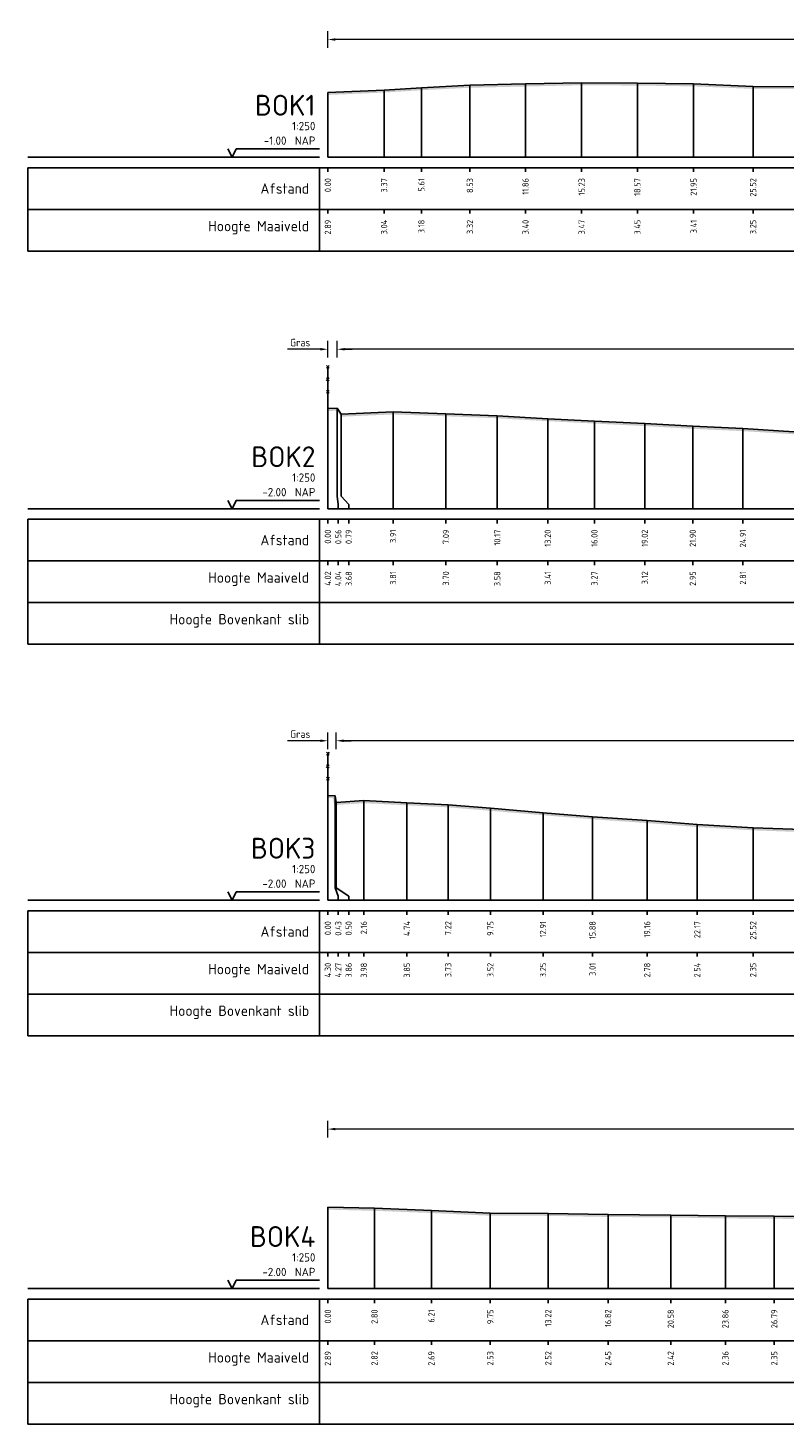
# Model space of a CAD drawing. Header units: metres. Extents: x 142544 to 148970, y 416231 to 417745.
# Tile 7 of 12: x 148695 to 148740, y 417662 to 417745. Entities that reach past the tile are written whole.
import ezdxf
from ezdxf.enums import TextEntityAlignment as Align

# ---------------------------------------------------------------- set-up
doc = ezdxf.new("R2010")
doc.units = ezdxf.units.M
doc.header["$PDMODE"] = 35
doc.header["$PDSIZE"] = 0.075
for name, color, linetype, lineweight in [('B-ME-IE-TERREINAFSCHEIDING_KUNSTMATIG_RASTERHEKWERK-SD', 20, 'Continuous', 25), ('X-ME-AL-PROFIEL_HUIDIG MAAIVELD-GD', 8, 'Continuous', 0), ('X-XX-AL-DETAIL1-M', 7, 'Continuous', 18)]:
    doc.layers.add(name, color=color, linetype=linetype, lineweight=lineweight)
doc.layers.add('X-ME-AL-PROFIEL_MAAIVELD-GD', color=8, linetype='Continuous')
doc.layers.add('X-ME-AL-PROFIELRASTER-S', color=7, linetype='Continuous')
doc.styles.add('NLCS-ISO-ANNOTATIEF-T18', font='NLCS-ISO.ttf', dxfattribs={"height": 1.8})
doc.styles.add('NLCS-ISO-ANNOTATIVE-T18', font='NLCS-ISO.ttf', dxfattribs={"height": 1.8})
doc.dimstyles.new('NLCS-ANNOTATIEF-T18-PIJL_L2_H0', dxfattribs={"dimtxt": 2.5, "dimasz": 1.8, "dimexe": 2, "dimexo": 2, "dimgap": 0.7, "dimtad": 1, "dimzin": 0, "dimdsep": 46, "dimtxsty": 'NLCS-ISO-ANNOTATIEF-T18', "dimcen": 0, "dimdle": 2, "dimclrd": 256, "dimclre": 256, "dimclrt": 10, "dimaunit": 2, "dimadec": 0, "dimazin": 0, "dimtfac": 1, "dimtdec": 3, "dimtofl": 0, "dimtmove": 0, "dimatfit": 3, "dimfxl": 2, "dimfxlon": 1, "dimtfillclr": 256, "dimtolj": 1, "dimtzin": 0, "dimlwd": -1, "dimlwe": -1, "dimarcsym": 0})

# ---------------------------------------------------------------- blocks, each defined once
blk = doc.blocks.new('SAL-PROFIELRASTER-D')
at = {"color": 0, "linetype": 'ByBlock', "lineweight": -2, "flags": 128}
for points in [[(-2, 0), (-72, 0)], [(-24, 2), (-23, 0), (-22, 2), (-2, 2)], [(-72, -12.5), (-72, -2.5)], [(0, -2.5), (-72, -2.5)], [(-2, -12.5), (-2, -2.5)], [(0, -12.5), (-72, -12.5)]]:
    blk.add_lwpolyline(points, dxfattribs=at)
at = {"color": 0, "linetype": 'ByBlock', "lineweight": -2, "style": 'NLCS-ISO-ANNOTATIVE-T18'}
blk.add_text('NAP', height=2, dxfattribs=at).set_placement((-3, 3), align=Align.RIGHT)
blk.add_text('Afstand', height=2.5, dxfattribs=at).set_placement((-4.5, -7.5), align=Align.MIDDLE_RIGHT)
for tag, height, p in [('PROFIELNR', 5, (-3, 10)), ('SCHAAL', 2, (-3, 6.5)), ('NAP', 2, (-9.94, 3))]:
    blk.add_attdef(tag, text='', height=height, dxfattribs=at).set_placement(p, align=Align.RIGHT)
blk = doc.blocks.new('SAL-PROFIELRASTER_BALK_EIND1-D')
at = {"color": 0, "linetype": 'ByBlock', "lineweight": -2, "flags": 128}
for points in [[(0, 0), (1, 0)], [(0, -2.5), (1, -2.5)], [(0, -12.5), (1, -12.5)]]:
    blk.add_lwpolyline(points, dxfattribs=at)
blk = doc.blocks.new('SAL-PROFIELRASTER_BALK-D')
at = {"color": 0, "linetype": 'ByBlock', "lineweight": -2}
for p, q in [((-72, -12.5), (-72, -2.5)), ((-2, -2.5), (-2, -12.5)), ((0, -12.5), (-72, -12.5))]:
    blk.add_line(p, q, dxfattribs=at)
at = {"color": 0, "linetype": 'ByBlock', "lineweight": -2, "style": 'NLCS-ISO-ANNOTATIVE-T18'}
for tag, height, p in [('TITEL1', 2.5, (-4.5, -6.5)), ('TITEL2', 1.5, (-4.5, -9.5))]:
    blk.add_attdef(tag, text='', height=height, dxfattribs=at).set_placement(p, align=Align.MIDDLE_RIGHT)
blk = doc.blocks.new('SAL-PROFIELRASTER_BALK_EIND2-D')
at = {"color": 0, "linetype": 'ByBlock', "lineweight": -2}
blk.add_line((1, -12.5), (0, -12.5), dxfattribs=at)
blk = doc.blocks.new('SAL-PROFIELRASTER_BALK_DATA-D')
at = {"color": 0, "linetype": 'ByBlock', "lineweight": -2}
blk.add_lwpolyline([(0, -3.5), (0, -2.5)], dxfattribs=at)
at = {"color": 0, "linetype": 'ByBlock', "lineweight": -2, "style": 'NLCS-ISO-ANNOTATIVE-T18'}
blk.add_attdef('GETAL', text='', height=1.5, rotation=90, dxfattribs=at).set_placement((0.75, -5), align=Align.RIGHT)
blk = doc.blocks.new('SAL-PROFIELRASTER_AANHAAL-D')
at = {"color": 9, "linetype": 'ByBlock', "lineweight": -2, "flags": 128}
blk.add_lwpolyline([(0, 1), (0, 0)], dxfattribs=at)
blk = doc.blocks.new('SAL-PROFIELRASTER_AANHAAL_STAGGER-D')
at = {"color": 9, "linetype": 'ByBlock', "lineweight": -2, "flags": 128}
for points in [[(0, 0), (0, -0.25)], [(0, -0.25), (1, -0.75)], [(1, -0.75), (1, -1)]]:
    blk.add_lwpolyline(points, dxfattribs=at)
blk = doc.blocks.new('*D14')
at = {"layer": 'Defpoints', "color": 0, "transparency": 16777216}
for p in [(148712.789, 417744.614), (148712.789, 417737.547), (148872.268, 417737.547)]:
    blk.add_point(p, dxfattribs=at)
at = {"layer": 'X-XX-AL-DETAIL1-M', "transparency": 16777216}
for p, q in [((148712.789, 417744.114), (148712.789, 417745.114)), ((148872.268, 417744.114), (148872.268, 417745.114)), ((148871.818, 417744.614), (148713.239, 417744.614))]:
    blk.add_line(p, q, dxfattribs=at)
for points in [[(148713.239, 417744.689), (148713.239, 417744.539), (148712.789, 417744.614)], [(148871.818, 417744.689), (148871.818, 417744.539), (148872.268, 417744.614)]]:
    blk.add_solid(points, dxfattribs=at)
at = {"layer": 'X-XX-AL-DETAIL1-M', "color": 10, "transparency": 16777216, "insert": (148792.607, 417745.014), "char_height": 0.45, "attachment_point": 5, "style": 'NLCS-ISO-ANNOTATIEF-T18'}
blk.add_mtext('\\A1;Gras', dxfattribs=at)
blk = doc.blocks.new('*D15')
at = {"layer": 'Defpoints', "color": 0, "transparency": 16777216}
for p in [(148712.789, 417726.032), (148713.346, 417722.496), (148712.789, 417716.459)]:
    blk.add_point(p, dxfattribs=at)
at = {"layer": 'X-XX-AL-DETAIL1-M', "transparency": 16777216}
for p, q in [((148712.789, 417725.532), (148712.789, 417726.532)), ((148713.346, 417725.532), (148713.346, 417726.532)), ((148712.339, 417726.032), (148710.369, 417726.032)), ((148713.796, 417726.032), (148714.246, 417726.032))]:
    blk.add_line(p, q, dxfattribs=at)
for points in [[(148712.339, 417726.107), (148712.339, 417725.957), (148712.789, 417726.032)], [(148713.796, 417726.107), (148713.796, 417725.957), (148713.346, 417726.032)]]:
    blk.add_solid(points, dxfattribs=at)
at = {"layer": 'X-XX-AL-DETAIL1-M', "color": 10, "transparency": 16777216, "insert": (148711.129, 417726.432), "char_height": 0.45, "attachment_point": 5, "style": 'NLCS-ISO-ANNOTATIEF-T18'}
blk.add_mtext('\\A1;Gras', dxfattribs=at)
blk = doc.blocks.new('SIE-RASTERHEKWERK-SOD')
at = {"flags": 128}
for points in [[(-0.035, 1.035), (0.035, 0.965)], [(-0.035, 0.965), (0, 1), (0.035, 1.035)], [(-0.035, 0.735), (0.035, 0.665)], [(-0.035, 0.665), (0, 0.7), (0.035, 0.735)], [(0, 0), (0, 1)], [(-0.035, 0.435), (0.035, 0.365)], [(-0.035, 0.365), (0, 0.4), (0.035, 0.435)]]:
    blk.add_lwpolyline(points, dxfattribs=at)
blk = doc.blocks.new('*D16')
at = {"layer": 'Defpoints', "color": 0, "transparency": 16777216}
for p in [(148713.346, 417726.032), (148713.346, 417722.496), (148889.155, 417716.459)]:
    blk.add_point(p, dxfattribs=at)
at = {"layer": 'X-XX-AL-DETAIL1-M', "transparency": 16777216}
for p, q in [((148713.346, 417725.532), (148713.346, 417726.532)), ((148889.155, 417725.532), (148889.155, 417726.532)), ((148888.705, 417726.032), (148713.796, 417726.032))]:
    blk.add_line(p, q, dxfattribs=at)
for points in [[(148713.796, 417726.107), (148713.796, 417725.957), (148713.346, 417726.032)], [(148888.705, 417726.107), (148888.705, 417725.957), (148889.155, 417726.032)]]:
    blk.add_solid(points, dxfattribs=at)
at = {"layer": 'X-XX-AL-DETAIL1-M', "color": 10, "transparency": 16777216, "insert": (148801.25, 417726.432), "char_height": 0.45, "attachment_point": 5, "style": 'NLCS-ISO-ANNOTATIEF-T18'}
blk.add_mtext('\\A1;Akker', dxfattribs=at)
blk = doc.blocks.new('*D21')
at = {"layer": 'Defpoints', "color": 0, "transparency": 16777216}
for p in [(148712.789, 417702.543), (148713.289, 417698.832), (148712.789, 417692.971)]:
    blk.add_point(p, dxfattribs=at)
at = {"layer": 'X-XX-AL-DETAIL1-M', "transparency": 16777216}
for p, q in [((148712.789, 417702.043), (148712.789, 417703.043)), ((148713.289, 417702.043), (148713.289, 417703.043)), ((148712.339, 417702.543), (148710.369, 417702.543)), ((148713.739, 417702.543), (148714.189, 417702.543))]:
    blk.add_line(p, q, dxfattribs=at)
for points in [[(148712.339, 417702.618), (148712.339, 417702.468), (148712.789, 417702.543)], [(148713.739, 417702.618), (148713.739, 417702.468), (148713.289, 417702.543)]]:
    blk.add_solid(points, dxfattribs=at)
at = {"layer": 'X-XX-AL-DETAIL1-M', "color": 10, "transparency": 16777216, "insert": (148711.129, 417702.943), "char_height": 0.45, "attachment_point": 5, "style": 'NLCS-ISO-ANNOTATIEF-T18'}
blk.add_mtext('\\A1;Gras', dxfattribs=at)
blk = doc.blocks.new('*D20')
at = {"layer": 'Defpoints', "color": 0, "transparency": 16777216}
for p in [(148713.289, 417702.543), (148713.289, 417698.832), (148915.503, 417692.971)]:
    blk.add_point(p, dxfattribs=at)
at = {"layer": 'X-XX-AL-DETAIL1-M', "transparency": 16777216}
for p, q in [((148713.289, 417702.043), (148713.289, 417703.043)), ((148915.503, 417702.043), (148915.503, 417703.043)), ((148915.053, 417702.543), (148713.739, 417702.543))]:
    blk.add_line(p, q, dxfattribs=at)
for points in [[(148713.739, 417702.618), (148713.739, 417702.468), (148713.289, 417702.543)], [(148915.053, 417702.618), (148915.053, 417702.468), (148915.503, 417702.543)]]:
    blk.add_solid(points, dxfattribs=at)
at = {"layer": 'X-XX-AL-DETAIL1-M', "color": 10, "transparency": 16777216, "insert": (148814.396, 417702.943), "char_height": 0.45, "attachment_point": 5, "style": 'NLCS-ISO-ANNOTATIEF-T18'}
blk.add_mtext('\\A1;Akker', dxfattribs=at)
blk = doc.blocks.new('*D25')
at = {"layer": 'Defpoints', "color": 0, "transparency": 16777216}
for p in [(148712.789, 417679.245), (148912.901, 417673.336), (148712.789, 417669.673)]:
    blk.add_point(p, dxfattribs=at)
at = {"layer": 'X-XX-AL-DETAIL1-M', "transparency": 16777216}
for p, q in [((148712.789, 417678.745), (148712.789, 417679.745)), ((148912.901, 417678.745), (148912.901, 417679.745)), ((148912.451, 417679.245), (148713.239, 417679.245))]:
    blk.add_line(p, q, dxfattribs=at)
for points in [[(148713.239, 417679.32), (148713.239, 417679.17), (148712.789, 417679.245)], [(148912.451, 417679.32), (148912.451, 417679.17), (148912.901, 417679.245)]]:
    blk.add_solid(points, dxfattribs=at)
at = {"layer": 'X-XX-AL-DETAIL1-M', "color": 10, "transparency": 16777216, "insert": (148812.845, 417679.645), "char_height": 0.45, "attachment_point": 5, "style": 'NLCS-ISO-ANNOTATIEF-T18'}
blk.add_mtext('\\A1;Gras', dxfattribs=at)

msp = doc.modelspace()

# ---------------------------------------------------------------- hatches: boundary and pattern name
at = {"layer": 'X-ME-AL-PROFIEL_HUIDIG MAAIVELD-GD'}
h = msp.add_hatch(dxfattribs=at)
h.set_pattern_fill('AGR-MAAIVELD', color=256, scale=0.1, pattern_type=2)
h.set_pattern_definition([(45, (0, 0), (-0.5000001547, 0.5000001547), []), (45, (-0.0714, 0.0714), (0, 1.0000003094), [0.707107, -0.707107]), (45, (-0.14286, 0.14286), (0, 1.0000003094), [0.707107, -0.707107]), (45, (-0.2153, 0.2153), (0, 1.0000003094), [0.707107, -0.707107]), (45, (-0.2857, 0.2857), (0, 1.0000003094), [0.707107, -0.707107]), (45, (-0.35714, 0.35714), (0, 1.0000003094), [0.707107, -0.707107]), (45, (-0.4286, 0.4286), (0, 1.0000003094), [0.707107, -0.707107]), (315, (0, 0), (0.5000001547, 0.5000001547), []), (315, (0.0714, 0.0714), (1.0000003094, -3e-16), [0.707107, -0.707107]), (315, (0.14286, 0.14286), (1.0000003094, -3e-16), [0.707107, -0.707107]), (315, (0.2153, 0.2153), (1.0000003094, -3e-16), [0.707107, -0.707107]), (315, (0.2857, 0.2857), (1.0000003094, -3e-16), [0.707107, -0.707107]), (315, (0.35714, 0.35714), (1.0000003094, -3e-16), [0.707107, -0.707107]), (315, (0.4286, 0.4286), (1.0000003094, -3e-16), [0.707107, -0.707107])])
h.paths.add_polyline_path([(148712.789, 417741.438), (148716.163, 417741.582), (148718.4, 417741.722), (148721.315, 417741.87), (148724.648, 417741.946), (148728.018, 417742.018), (148731.362, 417742), (148734.738, 417741.955), (148738.306, 417741.801), (148741.641, 417741.782), (148745.269, 417741.803), (148749.047, 417741.923), (148752.632, 417741.977), (148755.799, 417741.882), (148759.123, 417741.769), (148763.108, 417741.684), (148766.42, 417741.491), (148768.235, 417740.924), (148772.207, 417740.816), (148775.289, 417740.785), (148779.383, 417740.811), (148780.296, 417741.125), (148783.298, 417741.093), (148783.984, 417740.838), (148787.281, 417740.746), (148788.23, 417740.977), (148791.502, 417740.897), (148794.639, 417740.813), (148797.597, 417740.828), (148798.453, 417740.862), (148800.182, 417740.761), (148803.789, 417740.769), (148806.988, 417740.775), (148811.106, 417740.787), (148814.48, 417740.688), (148818.316, 417740.645), (148822.227, 417740.601), (148826.27, 417740.633), (148830.043, 417740.64), (148833.385, 417740.685), (148836.633, 417740.73), (148839.866, 417740.833), (148843.086, 417740.926), (148846.794, 417741.004), (148850.281, 417741.155), (148853.223, 417741.269), (148856.29, 417741.319), (148859.226, 417741.284), (148861.4, 417741.056), (148863.854, 417740.535), (148866.713, 417740.295), (148869.405, 417740.183), (148872.268, 417740.069), (148872.268, 417739.919), (148869.405, 417740.033), (148866.713, 417740.145), (148863.854, 417740.385), (148861.4, 417740.906), (148859.226, 417741.134), (148856.29, 417741.169), (148853.223, 417741.119), (148850.281, 417741.005), (148846.794, 417740.854), (148843.086, 417740.776), (148839.866, 417740.683), (148836.633, 417740.58), (148833.385, 417740.535), (148830.043, 417740.49), (148826.27, 417740.483), (148822.227, 417740.451), (148818.316, 417740.495), (148814.48, 417740.538), (148811.106, 417740.637), (148806.988, 417740.625), (148803.789, 417740.619), (148800.182, 417740.611), (148798.453, 417740.712), (148797.597, 417740.678), (148794.639, 417740.663), (148791.502, 417740.747), (148788.23, 417740.827), (148787.281, 417740.596), (148783.984, 417740.688), (148783.298, 417740.943), (148780.296, 417740.975), (148779.383, 417740.661), (148775.289, 417740.635), (148772.207, 417740.666), (148768.235, 417740.774), (148766.42, 417741.341), (148763.108, 417741.534), (148759.123, 417741.619), (148755.799, 417741.732), (148752.632, 417741.827), (148749.047, 417741.773), (148745.269, 417741.653), (148741.641, 417741.632), (148738.306, 417741.651), (148734.738, 417741.805), (148731.362, 417741.85), (148728.018, 417741.868), (148724.648, 417741.796), (148721.315, 417741.72), (148718.4, 417741.572), (148716.163, 417741.432), (148712.789, 417741.288)])
h = msp.add_hatch(dxfattribs=at)
h.set_pattern_fill('AGR-MAAIVELD', color=256, scale=0.1, pattern_type=2)
h.set_pattern_definition([(45, (0, 10.4341), (-0.5000001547, 0.5000001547), []), (45, (-0.0714, 10.50555), (0, 1.0000003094), [0.707107, -0.707107]), (45, (-0.14286, 10.577), (0, 1.0000003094), [0.707107, -0.707107]), (45, (-0.2153, 10.6494), (0, 1.0000003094), [0.707107, -0.707107]), (45, (-0.2857, 10.7198), (0, 1.0000003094), [0.707107, -0.707107]), (45, (-0.35714, 10.79126), (0, 1.0000003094), [0.707107, -0.707107]), (45, (-0.4286, 10.8627), (0, 1.0000003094), [0.707107, -0.707107]), (315, (0, 10.4341), (0.5000001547, 0.5000001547), []), (315, (0.0714, 10.50555), (1.0000003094, -3e-16), [0.707107, -0.707107]), (315, (0.14286, 10.577), (1.0000003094, -3e-16), [0.707107, -0.707107]), (315, (0.2153, 10.6494), (1.0000003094, -3e-16), [0.707107, -0.707107]), (315, (0.2857, 10.7198), (1.0000003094, -3e-16), [0.707107, -0.707107]), (315, (0.35714, 10.79126), (1.0000003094, -3e-16), [0.707107, -0.707107]), (315, (0.4286, 10.8627), (1.0000003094, -3e-16), [0.707107, -0.707107])])
h.paths.add_polyline_path([(148962.619, 417716.806), (148961.13, 417717.603), (148959.873, 417718.075), (148958.39, 417718.176), (148956.49, 417718.232), (148954.27, 417718.517), (148952.691, 417718.736), (148949.691, 417718.766), (148947.155, 417718.999), (148944.614, 417719.276), (148943.889, 417719.435), (148942.535, 417719.585), (148940.765, 417719.796), (148938.849, 417720.148), (148936.643, 417720.453), (148934.063, 417720.788), (148931.776, 417721.178), (148929.306, 417721.759), (148927.61, 417722.439), (148925.474, 417722.442), (148923.239, 417722.232), (148920.426, 417721.824), (148917.715, 417721.476), (148914.643, 417721.162), (148911.667, 417720.98), (148908.606, 417720.854), (148905.237, 417720.76), (148902.092, 417720.686), (148898.369, 417720.634), (148894.77, 417720.568), (148891.611, 417720.585), (148889.493, 417720.651), (148889.155, 417720.638), (148887.052, 417720.595), (148884.198, 417720.572), (148881.73, 417720.592), (148878.364, 417720.639), (148874.861, 417720.655), (148871.403, 417720.628), (148868.046, 417720.605), (148865.086, 417720.609), (148861.877, 417720.592), (148858.763, 417720.575), (148855.639, 417720.533), (148852.616, 417720.538), (148849.218, 417720.466), (148845.907, 417720.46), (148842.741, 417720.403), (148839.838, 417720.437), (148836.147, 417720.433), (148832.806, 417720.458), (148829.593, 417720.468), (148825.953, 417720.45), (148822.798, 417720.483), (148819.702, 417720.483), (148815.938, 417720.485), (148812.595, 417720.501), (148808.76, 417720.489), (148805.043, 417720.502), (148801.546, 417720.482), (148798.265, 417720.454), (148795.266, 417720.474), (148791.837, 417720.507), (148788.54, 417720.555), (148785.18, 417720.609), (148781.56, 417720.582), (148778.033, 417720.568), (148774.826, 417720.577), (148771.583, 417720.591), (148768.28, 417720.622), (148765.079, 417720.594), (148761.919, 417720.576), (148758.29, 417720.596), (148755.214, 417720.649), (148752.012, 417720.674), (148749.034, 417720.693), (148746.506, 417720.808), (148743.618, 417720.939), (148740.756, 417721.079), (148737.697, 417721.269), (148734.689, 417721.408), (148731.808, 417721.574), (148728.785, 417721.724), (148725.984, 417721.867), (148722.956, 417722.039), (148719.874, 417722.16), (148716.701, 417722.272), (148713.578, 417722.135), (148713.346, 417722.496), (148712.789, 417722.477), (148712.789, 417722.327), (148713.346, 417722.346), (148713.578, 417721.985), (148716.701, 417722.122), (148719.874, 417722.01), (148722.956, 417721.889), (148725.984, 417721.717), (148728.785, 417721.574), (148731.808, 417721.424), (148734.689, 417721.258), (148737.697, 417721.119), (148740.756, 417720.929), (148743.618, 417720.789), (148746.506, 417720.658), (148749.034, 417720.543), (148752.012, 417720.524), (148755.214, 417720.499), (148758.29, 417720.446), (148761.919, 417720.426), (148765.079, 417720.444), (148768.28, 417720.472), (148771.583, 417720.441), (148774.826, 417720.427), (148778.033, 417720.418), (148781.56, 417720.432), (148785.18, 417720.459), (148788.54, 417720.405), (148791.837, 417720.357), (148795.266, 417720.324), (148798.265, 417720.304), (148801.546, 417720.332), (148805.043, 417720.352), (148808.76, 417720.339), (148812.595, 417720.351), (148815.938, 417720.335), (148819.702, 417720.333), (148822.798, 417720.333), (148825.953, 417720.3), (148829.593, 417720.318), (148832.806, 417720.308), (148836.147, 417720.283), (148839.838, 417720.287), (148842.741, 417720.253), (148845.907, 417720.31), (148849.218, 417720.316), (148852.616, 417720.388), (148855.639, 417720.383), (148858.763, 417720.425), (148861.877, 417720.442), (148865.086, 417720.459), (148868.046, 417720.455), (148871.403, 417720.478), (148874.861, 417720.505), (148878.364, 417720.489), (148881.73, 417720.442), (148884.198, 417720.422), (148887.052, 417720.445), (148889.155, 417720.488), (148889.493, 417720.501), (148891.611, 417720.435), (148894.77, 417720.418), (148898.369, 417720.484), (148902.092, 417720.536), (148905.237, 417720.61), (148908.606, 417720.704), (148911.667, 417720.83), (148914.643, 417721.012), (148917.715, 417721.326), (148920.426, 417721.674), (148923.239, 417722.082), (148925.474, 417722.292), (148927.61, 417722.289), (148929.306, 417721.609), (148931.776, 417721.028), (148934.063, 417720.638), (148936.643, 417720.303), (148938.849, 417719.998), (148940.765, 417719.646), (148942.535, 417719.435), (148943.889, 417719.285), (148944.614, 417719.126), (148947.155, 417718.849), (148949.691, 417718.616), (148952.691, 417718.586), (148954.27, 417718.367), (148956.49, 417718.082), (148958.39, 417718.026), (148959.873, 417717.925), (148961.13, 417717.453), (148962.619, 417716.656)])
h = msp.add_hatch(dxfattribs=at)
h.set_pattern_fill('AGR-MAAIVELD', color=256, scale=0.1, pattern_type=2)
h.set_pattern_definition([(45, (0, 20.02156), (-0.5000001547, 0.5000001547), []), (45, (-0.0714, 20.093), (0, 1.0000003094), [0.707107, -0.707107]), (45, (-0.14286, 20.1644), (0, 1.0000003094), [0.707107, -0.707107]), (45, (-0.2153, 20.23684), (0, 1.0000003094), [0.707107, -0.707107]), (45, (-0.2857, 20.3073), (0, 1.0000003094), [0.707107, -0.707107]), (45, (-0.35714, 20.3787), (0, 1.0000003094), [0.707107, -0.707107]), (45, (-0.4286, 20.4501), (0, 1.0000003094), [0.707107, -0.707107]), (315, (0, 20.02156), (0.5000001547, 0.5000001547), []), (315, (0.0714, 20.093), (1.0000003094, -3e-16), [0.707107, -0.707107]), (315, (0.14286, 20.1644), (1.0000003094, -3e-16), [0.707107, -0.707107]), (315, (0.2153, 20.23684), (1.0000003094, -3e-16), [0.707107, -0.707107]), (315, (0.2857, 20.3073), (1.0000003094, -3e-16), [0.707107, -0.707107]), (315, (0.35714, 20.3787), (1.0000003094, -3e-16), [0.707107, -0.707107]), (315, (0.4286, 20.4501), (1.0000003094, -3e-16), [0.707107, -0.707107])])
h.paths.add_polyline_path([(148967.79, 417693.704), (148967.081, 417694.099), (148965.985, 417694.679), (148964.587, 417694.891), (148962.674, 417695.019), (148959.846, 417695.291), (148957.902, 417695.364), (148955.579, 417695.444), (148953.148, 417695.597), (148951.952, 417695.734), (148949.297, 417696.072), (148946.623, 417696.333), (148944.105, 417696.664), (148941.172, 417697.11), (148939.621, 417698.493), (148937.47, 417698.826), (148935.746, 417698.784), (148933.212, 417698.461), (148930.564, 417698.192), (148928.066, 417697.894), (148925.819, 417697.625), (148923.074, 417697.438), (148920.552, 417697.251), (148917.594, 417697.202), (148915.862, 417697.125), (148915.503, 417697.088), (148912.711, 417696.956), (148909.556, 417697.015), (148906.581, 417696.989), (148903.473, 417697.043), (148900.406, 417697.043), (148897.099, 417697.062), (148894.18, 417697.053), (148890.952, 417697.108), (148887.573, 417697.101), (148884.677, 417697.09), (148881.254, 417697.118), (148878.125, 417697.124), (148875.082, 417697.116), (148872.07, 417697.103), (148868.539, 417697.124), (148865.099, 417697.097), (148861.577, 417697.054), (148857.671, 417697.051), (148854.059, 417697.007), (148850.684, 417697.008), (148847.149, 417696.967), (148844.184, 417696.948), (148840.824, 417696.964), (148837.21, 417697.01), (148834.157, 417697.025), (148830.786, 417697.042), (148827.557, 417697.015), (148823.909, 417696.992), (148820.324, 417697.024), (148816.979, 417696.988), (148813.906, 417697.008), (148810.824, 417697.037), (148807.937, 417697.033), (148804.605, 417697.011), (148801.677, 417697.029), (148798.189, 417697.041), (148794.962, 417697.018), (148791.324, 417696.992), (148788.523, 417696.983), (148785.628, 417696.989), (148782.839, 417696.999), (148779.785, 417696.978), (148776.703, 417697.009), (148773.292, 417697.047), (148769.963, 417697.013), (148766.308, 417697.023), (148763.287, 417697.028), (148760.241, 417696.998), (148756.614, 417696.978), (148753.498, 417697.029), (148750.714, 417696.981), (148747.538, 417697.052), (148744.564, 417697.105), (148741.265, 417697.214), (148738.309, 417697.317), (148734.957, 417697.515), (148731.95, 417697.755), (148728.669, 417697.983), (148725.701, 417698.225), (148722.541, 417698.493), (148720.009, 417698.699), (148717.532, 417698.82), (148714.947, 417698.95), (148713.289, 417698.832), (148713.22, 417699.245), (148712.789, 417699.266), (148712.789, 417699.116), (148713.098, 417699.095), (148713.168, 417698.682), (148714.947, 417698.8), (148717.532, 417698.67), (148720.009, 417698.549), (148722.541, 417698.343), (148725.701, 417698.075), (148728.669, 417697.833), (148731.95, 417697.605), (148734.957, 417697.365), (148738.309, 417697.167), (148741.265, 417697.064), (148744.564, 417696.955), (148747.538, 417696.902), (148750.714, 417696.831), (148753.498, 417696.879), (148756.614, 417696.828), (148760.241, 417696.848), (148763.287, 417696.878), (148766.308, 417696.873), (148769.963, 417696.863), (148773.292, 417696.897), (148776.703, 417696.859), (148779.785, 417696.828), (148782.839, 417696.849), (148785.628, 417696.839), (148788.523, 417696.833), (148791.324, 417696.842), (148794.962, 417696.868), (148798.189, 417696.891), (148801.677, 417696.879), (148804.605, 417696.861), (148807.937, 417696.883), (148810.824, 417696.887), (148813.906, 417696.858), (148816.979, 417696.838), (148820.324, 417696.874), (148823.909, 417696.842), (148827.557, 417696.865), (148830.786, 417696.892), (148834.157, 417696.875), (148837.21, 417696.86), (148840.824, 417696.814), (148844.184, 417696.798), (148847.149, 417696.817), (148850.684, 417696.858), (148854.059, 417696.857), (148857.671, 417696.901), (148861.577, 417696.904), (148865.099, 417696.947), (148868.539, 417696.974), (148872.07, 417696.953), (148875.082, 417696.966), (148878.125, 417696.974), (148881.254, 417696.968), (148884.677, 417696.94), (148887.573, 417696.951), (148890.952, 417696.958), (148894.18, 417696.903), (148897.099, 417696.912), (148900.406, 417696.893), (148903.473, 417696.893), (148906.581, 417696.839), (148909.556, 417696.865), (148912.711, 417696.806), (148915.503, 417696.938), (148915.862, 417696.975), (148917.594, 417697.052), (148920.552, 417697.101), (148923.074, 417697.288), (148925.819, 417697.475), (148928.066, 417697.744), (148930.564, 417698.042), (148933.212, 417698.311), (148935.746, 417698.634), (148937.47, 417698.676), (148939.621, 417698.343), (148941.172, 417696.96), (148944.105, 417696.514), (148946.623, 417696.183), (148949.297, 417695.922), (148951.952, 417695.584), (148953.148, 417695.447), (148955.579, 417695.294), (148957.902, 417695.214), (148959.846, 417695.141), (148962.674, 417694.869), (148964.587, 417694.741), (148965.985, 417694.529), (148967.081, 417693.949), (148967.79, 417693.554)])
h = msp.add_hatch(dxfattribs=at)
h.set_pattern_fill('AGR-MAAIVELD', color=256, scale=0.1, pattern_type=2)
h.set_pattern_definition([(45, (0, 34.12015), (-0.5000001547, 0.5000001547), []), (45, (-0.0714, 34.1916), (0, 1.0000003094), [0.707107, -0.707107]), (45, (-0.14286, 34.263), (0, 1.0000003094), [0.707107, -0.707107]), (45, (-0.2153, 34.33544), (0, 1.0000003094), [0.707107, -0.707107]), (45, (-0.2857, 34.4059), (0, 1.0000003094), [0.707107, -0.707107]), (45, (-0.35714, 34.4773), (0, 1.0000003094), [0.707107, -0.707107]), (45, (-0.4286, 34.5487), (0, 1.0000003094), [0.707107, -0.707107]), (315, (0, 34.12015), (0.5000001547, 0.5000001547), []), (315, (0.0714, 34.1916), (1.0000003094, -3e-16), [0.707107, -0.707107]), (315, (0.14286, 34.263), (1.0000003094, -3e-16), [0.707107, -0.707107]), (315, (0.2153, 34.33544), (1.0000003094, -3e-16), [0.707107, -0.707107]), (315, (0.2857, 34.4059), (1.0000003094, -3e-16), [0.707107, -0.707107]), (315, (0.35714, 34.4773), (1.0000003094, -3e-16), [0.707107, -0.707107]), (315, (0.4286, 34.5487), (1.0000003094, -3e-16), [0.707107, -0.707107])])
h.paths.add_polyline_path([(148937.218, 417670.054), (148936.28, 417670.947), (148934.834, 417671.419), (148932.955, 417671.647), (148931.218, 417671.753), (148928.958, 417671.862), (148927.628, 417671.832), (148924.933, 417672.028), (148922.917, 417672.15), (148920.394, 417672.376), (148918.13, 417672.606), (148915.732, 417672.918), (148912.901, 417673.336), (148912.711, 417673.564), (148911.399, 417673.759), (148910.082, 417674.087), (148909.408, 417674.774), (148908.345, 417675.117), (148906.831, 417675.563), (148904.621, 417675.854), (148901.988, 417675.91), (148899.817, 417676.035), (148896.993, 417675.988), (148895.515, 417675.704), (148893.676, 417675.31), (148890.842, 417674.847), (148888.745, 417674.621), (148885.197, 417674.463), (148881.783, 417674.34), (148877.97, 417674.329), (148874.789, 417674.261), (148871.294, 417674.29), (148867.894, 417674.264), (148863.971, 417674.247), (148859.955, 417674.206), (148856.303, 417674.217), (148852.627, 417674.262), (148848.828, 417674.192), (148845.117, 417674.173), (148841.408, 417674.156), (148837.651, 417674.141), (148833.909, 417674.13), (148830.329, 417674.134), (148826.545, 417674.085), (148822.865, 417674.111), (148819.498, 417674.12), (148815.755, 417674.088), (148811.992, 417674.028), (148808.037, 417674.024), (148804.334, 417674.018), (148800.712, 417674.021), (148796.892, 417673.983), (148793.098, 417673.924), (148789.669, 417673.865), (148786.091, 417673.863), (148782.577, 417673.84), (148778.877, 417673.843), (148775.288, 417673.83), (148771.774, 417673.843), (148768.125, 417673.841), (148764.551, 417673.852), (148761.051, 417673.885), (148757.45, 417673.899), (148753.792, 417673.876), (148750.129, 417673.912), (148746.304, 417673.952), (148742.779, 417673.974), (148739.578, 417674.019), (148736.646, 417674.036), (148733.366, 417674.091), (148729.605, 417674.124), (148726.013, 417674.191), (148722.536, 417674.2), (148719.001, 417674.36), (148715.587, 417674.492), (148712.789, 417674.561), (148712.789, 417674.411), (148715.587, 417674.342), (148719.001, 417674.21), (148722.536, 417674.05), (148726.013, 417674.041), (148729.605, 417673.974), (148733.366, 417673.941), (148736.646, 417673.886), (148739.578, 417673.869), (148742.779, 417673.824), (148746.304, 417673.802), (148750.129, 417673.762), (148753.792, 417673.726), (148757.45, 417673.749), (148761.051, 417673.735), (148764.551, 417673.702), (148768.125, 417673.691), (148771.774, 417673.693), (148775.288, 417673.68), (148778.877, 417673.693), (148782.577, 417673.69), (148786.091, 417673.713), (148789.669, 417673.715), (148793.098, 417673.774), (148796.892, 417673.833), (148800.712, 417673.871), (148804.334, 417673.868), (148808.037, 417673.874), (148811.992, 417673.878), (148815.755, 417673.938), (148819.498, 417673.97), (148822.865, 417673.961), (148826.545, 417673.935), (148830.329, 417673.984), (148833.909, 417673.98), (148837.651, 417673.991), (148841.408, 417674.006), (148845.117, 417674.023), (148848.828, 417674.042), (148852.627, 417674.112), (148856.303, 417674.067), (148859.955, 417674.056), (148863.971, 417674.097), (148867.894, 417674.114), (148871.294, 417674.14), (148874.789, 417674.111), (148877.97, 417674.179), (148881.783, 417674.19), (148885.197, 417674.313), (148888.745, 417674.471), (148890.842, 417674.697), (148893.676, 417675.16), (148895.515, 417675.554), (148896.993, 417675.838), (148899.817, 417675.885), (148901.988, 417675.76), (148904.621, 417675.704), (148906.831, 417675.413), (148908.345, 417674.967), (148909.408, 417674.624), (148910.082, 417673.937), (148911.399, 417673.609), (148912.711, 417673.414), (148912.901, 417673.186), (148915.732, 417672.768), (148918.13, 417672.456), (148920.394, 417672.226), (148922.917, 417672), (148924.933, 417671.878), (148927.628, 417671.682), (148928.958, 417671.712), (148931.218, 417671.603), (148932.955, 417671.497), (148934.834, 417671.269), (148936.28, 417670.797), (148937.218, 417669.904)])

# ---------------------------------------------------------------- linework, layer by layer
at = {"layer": 'X-ME-AL-PROFIEL_MAAIVELD-GD'}
for points in [[(148712.789, 417741.438), (148716.163, 417741.582), (148718.4, 417741.722), (148721.315, 417741.87), (148724.648, 417741.946), (148728.018, 417742.018), (148731.362, 417742), (148734.738, 417741.955), (148738.306, 417741.801), (148741.641, 417741.782)], [(148712.789, 417722.477), (148713.346, 417722.496), (148713.578, 417722.135), (148716.701, 417722.272), (148719.874, 417722.16), (148722.956, 417722.039), (148725.984, 417721.867), (148728.785, 417721.724), (148731.808, 417721.574), (148734.689, 417721.408), (148737.697, 417721.269), (148740.756, 417721.079)], [(148712.789, 417699.266), (148713.22, 417699.245), (148713.289, 417698.832), (148714.947, 417698.95), (148717.532, 417698.82), (148720.009, 417698.699), (148722.541, 417698.493), (148725.701, 417698.225), (148728.669, 417697.983), (148731.95, 417697.755), (148734.957, 417697.515), (148738.309, 417697.317), (148741.265, 417697.214)], [(148712.789, 417674.561), (148715.587, 417674.492), (148719.001, 417674.36), (148722.536, 417674.2), (148726.013, 417674.191), (148729.605, 417674.124), (148733.366, 417674.091), (148736.646, 417674.036), (148739.578, 417674.019), (148742.779, 417673.974), (148746.304, 417673.952), (148750.129, 417673.912), (148753.792, 417673.876), (148757.45, 417673.899), (148761.051, 417673.885), (148764.551, 417673.852), (148768.125, 417673.841), (148771.774, 417673.843), (148775.288, 417673.83), (148778.877, 417673.843), (148782.577, 417673.84), (148786.091, 417673.863)]]:
    msp.add_lwpolyline(points, dxfattribs=at)

# ---------------------------------------------------------------- block references
at = {"layer": 'B-ME-IE-TERREINAFSCHEIDING_KUNSTMATIG_RASTERHEKWERK-SD', "xscale": 2.5, "yscale": 2.5, "zscale": 2.5}
for p in [(148712.789, 417722.477), (148712.789, 417699.266)]:
    msp.add_blockref('SIE-RASTERHEKWERK-SOD', p, dxfattribs=at)
at = {"layer": 'X-ME-AL-PROFIELRASTER-S'}
for p, yscale in [((148712.789, 417737.547), 3.891), ((148716.163, 417737.547), 4.035), ((148718.4, 417737.547), 4.175), ((148721.315, 417737.547), 4.323), ((148724.648, 417737.547), 4.399), ((148728.018, 417737.547), 4.471), ((148731.362, 417737.547), 4.452999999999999), ((148734.738, 417737.547), 4.407999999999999), ((148738.306, 417737.547), 4.254), ((148712.789, 417716.459), 6.018), ((148713.346, 417717.459), 5.037), ((148713.578, 417717.459), 4.676), ((148716.701, 417716.459), 5.813000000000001), ((148719.874, 417716.459), 5.701000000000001), ((148722.956, 417716.459), 5.58), ((148725.984, 417716.459), 5.407999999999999), ((148728.785, 417716.459), 5.265000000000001), ((148731.808, 417716.459), 5.115), ((148734.689, 417716.459), 4.949), ((148737.697, 417716.459), 4.81), ((148712.789, 417692.971), 6.295), ((148713.22, 417693.971), 5.274), ((148713.289, 417693.971), 4.861000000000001), ((148714.947, 417692.971), 5.979), ((148717.532, 417692.971), 5.849), ((148720.009, 417692.971), 5.728), ((148722.541, 417692.971), 5.522), ((148725.701, 417692.971), 5.254), ((148728.669, 417692.971), 5.012), ((148731.95, 417692.971), 4.784), ((148734.957, 417692.971), 4.544), ((148738.309, 417692.971), 4.346), ((148712.789, 417669.673), 4.888), ((148715.587, 417669.673), 4.819), ((148719.001, 417669.673), 4.686999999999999), ((148722.536, 417669.673), 4.527), ((148726.013, 417669.673), 4.518), ((148729.605, 417669.673), 4.451000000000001), ((148733.366, 417669.673), 4.418), ((148736.646, 417669.673), 4.363), ((148739.578, 417669.673), 4.346)]:
    msp.add_blockref('SAL-PROFIELRASTER_AANHAAL-D', p, dxfattribs=dict(at, yscale=yscale))
at = {"layer": 'X-ME-AL-PROFIELRASTER-S', "xscale": 0.25, "yscale": 0.25, "zscale": 0.25}
for name, p, values in [('SAL-PROFIELRASTER-D', (148712.789, 417737.547), {'PROFIELNR': 'BOK1', 'SCHAAL': '1:250', 'NAP': '-1.00'}), ('SAL-PROFIELRASTER_BALK_DATA-D', (148712.789, 417737.547), {'GETAL': '0.00'}), ('SAL-PROFIELRASTER_BALK_DATA-D', (148716.163, 417737.547), {'GETAL': '3.37'}), ('SAL-PROFIELRASTER_BALK_DATA-D', (148718.4, 417737.547), {'GETAL': '5.61'}), ('SAL-PROFIELRASTER_BALK_DATA-D', (148721.315, 417737.547), {'GETAL': '8.53'}), ('SAL-PROFIELRASTER_BALK_DATA-D', (148724.648, 417737.547), {'GETAL': '11.86'}), ('SAL-PROFIELRASTER_BALK_DATA-D', (148728.018, 417737.547), {'GETAL': '15.23'}), ('SAL-PROFIELRASTER_BALK_DATA-D', (148731.362, 417737.547), {'GETAL': '18.57'}), ('SAL-PROFIELRASTER_BALK_DATA-D', (148734.738, 417737.547), {'GETAL': '21.95'}), ('SAL-PROFIELRASTER_BALK_DATA-D', (148738.306, 417737.547), {'GETAL': '25.52'}), ('SAL-PROFIELRASTER_BALK-D', (148712.789, 417735.047), {'TITEL1': 'Hoogte Maaiveld'}), ('SAL-PROFIELRASTER_BALK_DATA-D', (148712.789, 417735.047), {'GETAL': '2.89'}), ('SAL-PROFIELRASTER_BALK_DATA-D', (148716.163, 417735.047), {'GETAL': '3.04'}), ('SAL-PROFIELRASTER_BALK_DATA-D', (148718.4, 417735.047), {'GETAL': '3.18'}), ('SAL-PROFIELRASTER_BALK_DATA-D', (148721.315, 417735.047), {'GETAL': '3.32'}), ('SAL-PROFIELRASTER_BALK_DATA-D', (148724.648, 417735.047), {'GETAL': '3.40'}), ('SAL-PROFIELRASTER_BALK_DATA-D', (148728.018, 417735.047), {'GETAL': '3.47'}), ('SAL-PROFIELRASTER_BALK_DATA-D', (148731.362, 417735.047), {'GETAL': '3.45'}), ('SAL-PROFIELRASTER_BALK_DATA-D', (148734.738, 417735.047), {'GETAL': '3.41'}), ('SAL-PROFIELRASTER_BALK_DATA-D', (148738.306, 417735.047), {'GETAL': '3.25'}), ('SAL-PROFIELRASTER-D', (148712.789, 417716.459), {'PROFIELNR': 'BOK2', 'SCHAAL': '1:250', 'NAP': '-2.00'}), ('SAL-PROFIELRASTER_BALK_DATA-D', (148712.789, 417716.459), {'GETAL': '0.00'}), ('SAL-PROFIELRASTER_BALK_DATA-D', (148713.414, 417716.459), {'GETAL': '0.56'}), ('SAL-PROFIELRASTER_BALK_DATA-D', (148714.039, 417716.459), {'GETAL': '0.79'}), ('SAL-PROFIELRASTER_BALK_DATA-D', (148716.701, 417716.459), {'GETAL': '3.91'}), ('SAL-PROFIELRASTER_BALK_DATA-D', (148719.874, 417716.459), {'GETAL': '7.09'}), ('SAL-PROFIELRASTER_BALK_DATA-D', (148722.956, 417716.459), {'GETAL': '10.17'}), ('SAL-PROFIELRASTER_BALK_DATA-D', (148725.984, 417716.459), {'GETAL': '13.20'}), ('SAL-PROFIELRASTER_BALK_DATA-D', (148728.785, 417716.459), {'GETAL': '16.00'}), ('SAL-PROFIELRASTER_BALK_DATA-D', (148731.808, 417716.459), {'GETAL': '19.02'}), ('SAL-PROFIELRASTER_BALK_DATA-D', (148734.689, 417716.459), {'GETAL': '21.90'}), ('SAL-PROFIELRASTER_BALK_DATA-D', (148737.697, 417716.459), {'GETAL': '24.91'}), ('SAL-PROFIELRASTER_BALK-D', (148712.789, 417713.959), {'TITEL1': 'Hoogte Maaiveld'}), ('SAL-PROFIELRASTER_BALK_DATA-D', (148712.789, 417713.959), {'GETAL': '4.02'}), ('SAL-PROFIELRASTER_BALK_DATA-D', (148713.414, 417713.959), {'GETAL': '4.04'}), ('SAL-PROFIELRASTER_BALK_DATA-D', (148714.039, 417713.959), {'GETAL': '3.68'}), ('SAL-PROFIELRASTER_BALK_DATA-D', (148716.701, 417713.959), {'GETAL': '3.81'}), ('SAL-PROFIELRASTER_BALK_DATA-D', (148719.874, 417713.959), {'GETAL': '3.70'}), ('SAL-PROFIELRASTER_BALK_DATA-D', (148722.956, 417713.959), {'GETAL': '3.58'}), ('SAL-PROFIELRASTER_BALK_DATA-D', (148725.984, 417713.959), {'GETAL': '3.41'}), ('SAL-PROFIELRASTER_BALK_DATA-D', (148728.785, 417713.959), {'GETAL': '3.27'}), ('SAL-PROFIELRASTER_BALK_DATA-D', (148731.808, 417713.959), {'GETAL': '3.12'}), ('SAL-PROFIELRASTER_BALK_DATA-D', (148734.689, 417713.959), {'GETAL': '2.95'}), ('SAL-PROFIELRASTER_BALK_DATA-D', (148737.697, 417713.959), {'GETAL': '2.81'}), ('SAL-PROFIELRASTER_BALK-D', (148712.789, 417711.459), {'TITEL1': 'Hoogte Bovenkant slib'}), ('SAL-PROFIELRASTER-D', (148712.789, 417692.971), {'PROFIELNR': 'BOK3', 'SCHAAL': '1:250', 'NAP': '-2.00'}), ('SAL-PROFIELRASTER_BALK_DATA-D', (148712.789, 417692.971), {'GETAL': '0.00'}), ('SAL-PROFIELRASTER_BALK_DATA-D', (148713.414, 417692.971), {'GETAL': '0.43'}), ('SAL-PROFIELRASTER_BALK_DATA-D', (148714.039, 417692.971), {'GETAL': '0.50'}), ('SAL-PROFIELRASTER_BALK_DATA-D', (148714.947, 417692.971), {'GETAL': '2.16'}), ('SAL-PROFIELRASTER_BALK_DATA-D', (148717.532, 417692.971), {'GETAL': '4.74'}), ('SAL-PROFIELRASTER_BALK_DATA-D', (148720.009, 417692.971), {'GETAL': '7.22'}), ('SAL-PROFIELRASTER_BALK_DATA-D', (148722.541, 417692.971), {'GETAL': '9.75'}), ('SAL-PROFIELRASTER_BALK_DATA-D', (148725.701, 417692.971), {'GETAL': '12.91'}), ('SAL-PROFIELRASTER_BALK_DATA-D', (148728.669, 417692.971), {'GETAL': '15.88'}), ('SAL-PROFIELRASTER_BALK_DATA-D', (148731.95, 417692.971), {'GETAL': '19.16'}), ('SAL-PROFIELRASTER_BALK_DATA-D', (148734.957, 417692.971), {'GETAL': '22.17'}), ('SAL-PROFIELRASTER_BALK_DATA-D', (148738.309, 417692.971), {'GETAL': '25.52'}), ('SAL-PROFIELRASTER_BALK-D', (148712.789, 417690.471), {'TITEL1': 'Hoogte Maaiveld'}), ('SAL-PROFIELRASTER_BALK_DATA-D', (148712.789, 417690.471), {'GETAL': '4.30'}), ('SAL-PROFIELRASTER_BALK_DATA-D', (148713.414, 417690.471), {'GETAL': '4.27'}), ('SAL-PROFIELRASTER_BALK_DATA-D', (148714.039, 417690.471), {'GETAL': '3.86'}), ('SAL-PROFIELRASTER_BALK_DATA-D', (148714.947, 417690.471), {'GETAL': '3.98'}), ('SAL-PROFIELRASTER_BALK_DATA-D', (148717.532, 417690.471), {'GETAL': '3.85'}), ('SAL-PROFIELRASTER_BALK_DATA-D', (148720.009, 417690.471), {'GETAL': '3.73'}), ('SAL-PROFIELRASTER_BALK_DATA-D', (148722.541, 417690.471), {'GETAL': '3.52'}), ('SAL-PROFIELRASTER_BALK_DATA-D', (148725.701, 417690.471), {'GETAL': '3.25'}), ('SAL-PROFIELRASTER_BALK_DATA-D', (148728.669, 417690.471), {'GETAL': '3.01'}), ('SAL-PROFIELRASTER_BALK_DATA-D', (148731.95, 417690.471), {'GETAL': '2.78'}), ('SAL-PROFIELRASTER_BALK_DATA-D', (148734.957, 417690.471), {'GETAL': '2.54'}), ('SAL-PROFIELRASTER_BALK_DATA-D', (148738.309, 417690.471), {'GETAL': '2.35'}), ('SAL-PROFIELRASTER_BALK-D', (148712.789, 417687.971), {'TITEL1': 'Hoogte Bovenkant slib'}), ('SAL-PROFIELRASTER-D', (148712.789, 417669.673), {'PROFIELNR': 'BOK4', 'SCHAAL': '1:250', 'NAP': '-2.00'}), ('SAL-PROFIELRASTER_BALK_DATA-D', (148712.789, 417669.673), {'GETAL': '0.00'}), ('SAL-PROFIELRASTER_BALK_DATA-D', (148715.587, 417669.673), {'GETAL': '2.80'}), ('SAL-PROFIELRASTER_BALK_DATA-D', (148719.001, 417669.673), {'GETAL': '6.21'}), ('SAL-PROFIELRASTER_BALK_DATA-D', (148722.536, 417669.673), {'GETAL': '9.75'}), ('SAL-PROFIELRASTER_BALK_DATA-D', (148726.013, 417669.673), {'GETAL': '13.22'}), ('SAL-PROFIELRASTER_BALK_DATA-D', (148729.605, 417669.673), {'GETAL': '16.82'}), ('SAL-PROFIELRASTER_BALK_DATA-D', (148733.366, 417669.673), {'GETAL': '20.58'}), ('SAL-PROFIELRASTER_BALK_DATA-D', (148736.646, 417669.673), {'GETAL': '23.86'}), ('SAL-PROFIELRASTER_BALK_DATA-D', (148739.578, 417669.673), {'GETAL': '26.79'}), ('SAL-PROFIELRASTER_BALK-D', (148712.789, 417667.173), {'TITEL1': 'Hoogte Maaiveld'}), ('SAL-PROFIELRASTER_BALK_DATA-D', (148712.789, 417667.173), {'GETAL': '2.89'}), ('SAL-PROFIELRASTER_BALK_DATA-D', (148715.587, 417667.173), {'GETAL': '2.82'}), ('SAL-PROFIELRASTER_BALK_DATA-D', (148719.001, 417667.173), {'GETAL': '2.69'}), ('SAL-PROFIELRASTER_BALK_DATA-D', (148722.536, 417667.173), {'GETAL': '2.53'}), ('SAL-PROFIELRASTER_BALK_DATA-D', (148726.013, 417667.173), {'GETAL': '2.52'}), ('SAL-PROFIELRASTER_BALK_DATA-D', (148729.605, 417667.173), {'GETAL': '2.45'}), ('SAL-PROFIELRASTER_BALK_DATA-D', (148733.366, 417667.173), {'GETAL': '2.42'}), ('SAL-PROFIELRASTER_BALK_DATA-D', (148736.646, 417667.173), {'GETAL': '2.36'}), ('SAL-PROFIELRASTER_BALK_DATA-D', (148739.578, 417667.173), {'GETAL': '2.35'}), ('SAL-PROFIELRASTER_BALK-D', (148712.789, 417664.673), {'TITEL1': 'Hoogte Bovenkant slib'})]:
    msp.add_blockref(name, p, dxfattribs=at).add_auto_attribs(values)
at = {"layer": 'X-ME-AL-PROFIELRASTER-S', "yscale": 0.25}
for name, p, xscale, zscale in [('SAL-PROFIELRASTER_BALK_EIND1-D', (148712.789, 417737.547), 160.1040781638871, 160.1040781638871), ('SAL-PROFIELRASTER_BALK_EIND2-D', (148712.789, 417735.047), 160.1040781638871, 160.1040781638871), ('SAL-PROFIELRASTER_BALK_EIND1-D', (148712.789, 417716.459), 251, 237.5274346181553), ('SAL-PROFIELRASTER_BALK_EIND2-D', (148712.789, 417713.959), 251, 237.5274346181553), ('SAL-PROFIELRASTER_BALK_EIND2-D', (148712.789, 417711.459), 251, 20.47793048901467), ('SAL-PROFIELRASTER_BALK_EIND1-D', (148712.789, 417692.971), 257, 246.9382182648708), ('SAL-PROFIELRASTER_BALK_EIND2-D', (148712.789, 417690.471), 257, 246.9382182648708), ('SAL-PROFIELRASTER_BALK_EIND2-D', (148712.789, 417687.971), 257, 16.95209949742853), ('SAL-PROFIELRASTER_BALK_EIND1-D', (148712.789, 417669.673), 225.5, 215.4643900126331), ('SAL-PROFIELRASTER_BALK_EIND2-D', (148712.789, 417667.173), 225.5, 215.4643900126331), ('SAL-PROFIELRASTER_BALK_EIND2-D', (148712.789, 417664.673), 225.5, 19.42063930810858)]:
    msp.add_blockref(name, p, dxfattribs=dict(at, xscale=xscale, zscale=zscale))
at = {"layer": 'X-ME-AL-PROFIELRASTER-S'}
for p, xscale, zscale in [((148713.346, 417717.459), 0.06840178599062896, 0.06840178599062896), ((148713.578, 417717.459), 0.461128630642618, 0.461128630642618), ((148713.22, 417693.971), 0.194192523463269, 0.194192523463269), ((148713.289, 417693.971), 0.749477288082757, 0.749477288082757)]:
    msp.add_blockref('SAL-PROFIELRASTER_AANHAAL_STAGGER-D', p, dxfattribs=dict(at, xscale=xscale, zscale=zscale))

# ---------------------------------------------------------------- dimensions: what is measured, and where the dimension line sits
at = {"layer": 'X-XX-AL-DETAIL1-M'}
for base, p1, p2, text, picture, middle in [((148712.789, 417744.614), (148872.268, 417737.547), (148712.789, 417737.547), 'Gras', '*D14', (148792.607, 417744.614)), ((148712.789, 417726.032), (148713.346, 417722.496), (148712.789, 417716.459), 'Gras', '*D15', (148711.129, 417726.032)), ((148713.346, 417726.032), (148889.155, 417716.459), (148713.346, 417722.496), 'Akker', '*D16', (148801.25, 417726.032)), ((148712.789, 417702.543), (148713.289, 417698.832), (148712.789, 417692.971), 'Gras', '*D21', (148711.129, 417702.543)), ((148713.289, 417702.543), (148915.503, 417692.971), (148713.289, 417698.832), 'Akker', '*D20', (148814.396, 417702.543)), ((148712.789, 417679.245), (148912.901, 417673.336), (148712.789, 417669.673), 'Gras', '*D25', (148812.845, 417679.245))]:
    dim = msp.add_linear_dim(base=base, p1=p1, p2=p2, text=text, dimstyle='NLCS-ANNOTATIEF-T18-PIJL_L2_H0', dxfattribs=at)
    dim.commit()
    dim.dimension.update_dxf_attribs({"geometry": picture, "text_midpoint": middle, "dimtype": 160})

doc.saveas('drawing.dxf')
